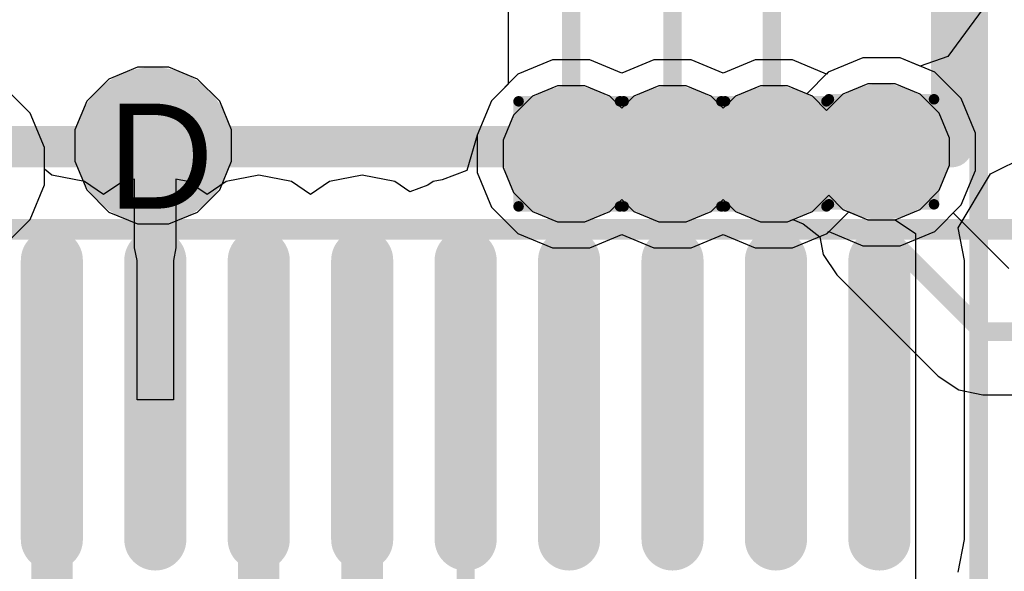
# Model space of a CAD drawing. Header units: inches. Extents: x -6 to 11.2, y -2.2 to 8.3.
# Tile 45 of 256: x 1.705 to 1.892, y 0.471 to 0.576. Entities that reach past the tile are written whole.
import ezdxf

# ---------------------------------------------------------------- set-up
doc = ezdxf.new("R2010")
doc.units = ezdxf.units.IN
doc.header["$MEASUREMENT"] = 0
for name, color, linetype in [('Drill Drawing', 1, 'Continuous'), ('Layer  6- Inner', 156, 'Continuous'), ('Layer 1- Top', 1, 'Continuous'), ('Layer 2- GND', 16, 'Continuous'), ('Layer 3- Inner', 16, 'Continuous'), ('Layer 4- Inner', 76, 'Continuous'), ('Layer 5- Inner', 90, 'Continuous'), ('Layer 7- PWR', 76, 'Continuous'), ('Layer 8- Bottom', 5, 'Continuous'), ('Top Comp Body -Top13)-Comp Body -Bot14)', 56, 'Continuous'), ('Top Overlay', 2, 'Continuous'), ('Top Paste', 8, 'Continuous'), ('Top Solder', 216, 'Continuous'), ('Via Holes', 16, 'Continuous')]:
    doc.layers.add(name, color=color, linetype=linetype)
doc.styles.add('Arial', font='txt', dxfattribs={"height": 0.2})

# ---------------------------------------------------------------- blocks, each defined once
blk = doc.blocks.new('WIZ_W5500_LQFP_48_M_29')
at = {"layer": 'Layer 1- Top'}
h = blk.add_hatch(color=7, dxfattribs=at)
edge = h.paths.add_edge_path()
edge.add_arc((0.1968504, 0.1082677), 0.0059055, 270, 450)
edge.add_line((0.1968504, 0.1141732), (0.1437008, 0.1141732))
edge.add_arc((0.1437008, 0.1082677), 0.0059055, 90, 270)
edge.add_line((0.1437008, 0.1023622), (0.1968504, 0.1023622))
h = blk.add_hatch(color=7, dxfattribs=at)
edge = h.paths.add_edge_path()
edge.add_arc((0.1968504, 0.0885827), 0.0059055, 270, 450)
edge.add_line((0.1968504, 0.0944882), (0.1437008, 0.0944882))
edge.add_arc((0.1437008, 0.0885827), 0.0059055, 90, 270)
edge.add_line((0.1437008, 0.0826772), (0.1968504, 0.0826772))
h = blk.add_hatch(color=7, dxfattribs=at)
edge = h.paths.add_edge_path()
edge.add_arc((0.1968504, 0.0688976), 0.0059055, 270, 450)
edge.add_line((0.1968504, 0.0748031), (0.1437008, 0.0748031))
edge.add_arc((0.1437008, 0.0688976), 0.0059055, 90, 270)
edge.add_line((0.1437008, 0.06299210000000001), (0.1968504, 0.06299210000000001))
h = blk.add_hatch(color=7, dxfattribs=at)
edge = h.paths.add_edge_path()
edge.add_arc((0.1968504, 0.04921260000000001), 0.0059055, 270, 450)
edge.add_line((0.1968504, 0.05511810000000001), (0.1437008, 0.0551181))
edge.add_arc((0.1437008, 0.0492126), 0.0059055, 90, 270)
edge.add_line((0.1437008, 0.04330709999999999), (0.1968504, 0.04330710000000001))
h = blk.add_hatch(color=7, dxfattribs=at)
edge = h.paths.add_edge_path()
edge.add_arc((0.1968504, 0.0295276), 0.0059055, 270, 450)
edge.add_line((0.1968504, 0.0354331), (0.1437008, 0.0354331))
edge.add_arc((0.1437008, 0.02952759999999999), 0.0059055, 90, 270)
edge.add_line((0.1437008, 0.02362209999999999), (0.1968504, 0.0236221))
h = blk.add_hatch(color=7, dxfattribs=at)
edge = h.paths.add_edge_path()
edge.add_arc((0.1968504, 0.009842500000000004), 0.0059055, 270, 450)
edge.add_line((0.1968504, 0.01574800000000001), (0.1437008, 0.01574799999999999))
edge.add_arc((0.1437008, 0.009842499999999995), 0.0059055, 90, 270)
edge.add_line((0.1437008, 0.003936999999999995), (0.1968504, 0.003937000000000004))
h = blk.add_hatch(color=7, dxfattribs=at)
edge = h.paths.add_edge_path()
edge.add_arc((0.1968504, -0.009842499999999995), 0.0059055, 270, 450)
edge.add_line((0.1968504, -0.003936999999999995), (0.1437008, -0.003937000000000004))
edge.add_arc((0.1437008, -0.009842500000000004), 0.0059055, 90, 270)
edge.add_line((0.1437008, -0.01574800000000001), (0.1968504, -0.01574799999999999))
h = blk.add_hatch(color=7, dxfattribs=at)
edge = h.paths.add_edge_path()
edge.add_arc((0.1968504, -0.02952749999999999), 0.0059055, 270, 450)
edge.add_line((0.1968504, -0.02362199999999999), (0.1437008, -0.023622))
edge.add_arc((0.1437008, -0.02952750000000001), 0.0059055, 90, 270)
edge.add_line((0.1437008, -0.03543300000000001), (0.1968504, -0.03543299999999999))
h = blk.add_hatch(color=7, dxfattribs=at)
edge = h.paths.add_edge_path()
edge.add_arc((0.1968504, -0.0492126), 0.0059055, 270, 450)
edge.add_line((0.1968504, -0.04330709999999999), (0.1437008, -0.04330710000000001))
edge.add_arc((0.1437008, -0.04921260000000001), 0.0059055, 90, 270)
edge.add_line((0.1437008, -0.05511810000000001), (0.1968504, -0.0551181))
at = {"layer": 'Top Paste'}
h = blk.add_hatch(color=8, dxfattribs=at)
edge = h.paths.add_edge_path()
edge.add_arc((0.1968504, 0.1082677), 0.0059055, 270, 450)
edge.add_line((0.1968504, 0.1141732), (0.1437008, 0.1141732))
edge.add_arc((0.1437008, 0.1082677), 0.0059055, 90, 270)
edge.add_line((0.1437008, 0.1023622), (0.1968504, 0.1023622))
h = blk.add_hatch(color=8, dxfattribs=at)
edge = h.paths.add_edge_path()
edge.add_arc((0.1968504, 0.0885827), 0.0059055, 270, 450)
edge.add_line((0.1968504, 0.0944882), (0.1437008, 0.0944882))
edge.add_arc((0.1437008, 0.0885827), 0.0059055, 90, 270)
edge.add_line((0.1437008, 0.0826772), (0.1968504, 0.0826772))
h = blk.add_hatch(color=8, dxfattribs=at)
edge = h.paths.add_edge_path()
edge.add_arc((0.1968504, 0.0688976), 0.0059055, 270, 450)
edge.add_line((0.1968504, 0.0748031), (0.1437008, 0.0748031))
edge.add_arc((0.1437008, 0.0688976), 0.0059055, 90, 270)
edge.add_line((0.1437008, 0.06299210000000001), (0.1968504, 0.06299210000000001))
h = blk.add_hatch(color=8, dxfattribs=at)
edge = h.paths.add_edge_path()
edge.add_arc((0.1968504, 0.04921260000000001), 0.0059055, 270, 450)
edge.add_line((0.1968504, 0.05511810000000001), (0.1437008, 0.0551181))
edge.add_arc((0.1437008, 0.0492126), 0.0059055, 90, 270)
edge.add_line((0.1437008, 0.04330709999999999), (0.1968504, 0.04330710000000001))
h = blk.add_hatch(color=8, dxfattribs=at)
edge = h.paths.add_edge_path()
edge.add_arc((0.1968504, 0.0295276), 0.0059055, 270, 450)
edge.add_line((0.1968504, 0.0354331), (0.1437008, 0.0354331))
edge.add_arc((0.1437008, 0.02952759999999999), 0.0059055, 90, 270)
edge.add_line((0.1437008, 0.02362209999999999), (0.1968504, 0.0236221))
h = blk.add_hatch(color=8, dxfattribs=at)
edge = h.paths.add_edge_path()
edge.add_arc((0.1968504, 0.009842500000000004), 0.0059055, 270, 450)
edge.add_line((0.1968504, 0.01574800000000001), (0.1437008, 0.01574799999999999))
edge.add_arc((0.1437008, 0.009842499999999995), 0.0059055, 90, 270)
edge.add_line((0.1437008, 0.003936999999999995), (0.1968504, 0.003937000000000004))
h = blk.add_hatch(color=8, dxfattribs=at)
edge = h.paths.add_edge_path()
edge.add_arc((0.1968504, -0.009842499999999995), 0.0059055, 270, 450)
edge.add_line((0.1968504, -0.003936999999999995), (0.1437008, -0.003937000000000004))
edge.add_arc((0.1437008, -0.009842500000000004), 0.0059055, 90, 270)
edge.add_line((0.1437008, -0.01574800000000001), (0.1968504, -0.01574799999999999))
h = blk.add_hatch(color=8, dxfattribs=at)
edge = h.paths.add_edge_path()
edge.add_arc((0.1968504, -0.02952749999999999), 0.0059055, 270, 450)
edge.add_line((0.1968504, -0.02362199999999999), (0.1437008, -0.023622))
edge.add_arc((0.1437008, -0.02952750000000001), 0.0059055, 90, 270)
edge.add_line((0.1437008, -0.03543300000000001), (0.1968504, -0.03543299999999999))
h = blk.add_hatch(color=8, dxfattribs=at)
edge = h.paths.add_edge_path()
edge.add_arc((0.1968504, -0.0492126), 0.0059055, 270, 450)
edge.add_line((0.1968504, -0.04330709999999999), (0.1437008, -0.04330710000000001))
edge.add_arc((0.1437008, -0.04921260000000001), 0.0059055, 90, 270)
edge.add_line((0.1437008, -0.05511810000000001), (0.1968504, -0.0551181))
at = {"layer": 'Top Solder'}
h = blk.add_hatch(color=216, dxfattribs=at)
edge = h.paths.add_edge_path()
edge.add_arc((0.1968504, 0.1082677), 0.0059055, 270, 450)
edge.add_line((0.1968504, 0.1141732), (0.1437008, 0.1141732))
edge.add_arc((0.1437008, 0.1082677), 0.0059055, 90, 270)
edge.add_line((0.1437008, 0.1023622), (0.1968504, 0.1023622))
h = blk.add_hatch(color=216, dxfattribs=at)
edge = h.paths.add_edge_path()
edge.add_arc((0.1968504, 0.0885827), 0.0059055, 270, 450)
edge.add_line((0.1968504, 0.0944882), (0.1437008, 0.0944882))
edge.add_arc((0.1437008, 0.0885827), 0.0059055, 90, 270)
edge.add_line((0.1437008, 0.0826772), (0.1968504, 0.0826772))
h = blk.add_hatch(color=216, dxfattribs=at)
edge = h.paths.add_edge_path()
edge.add_arc((0.1968504, 0.0688976), 0.0059055, 270, 450)
edge.add_line((0.1968504, 0.0748031), (0.1437008, 0.0748031))
edge.add_arc((0.1437008, 0.0688976), 0.0059055, 90, 270)
edge.add_line((0.1437008, 0.06299210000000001), (0.1968504, 0.06299210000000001))
h = blk.add_hatch(color=216, dxfattribs=at)
edge = h.paths.add_edge_path()
edge.add_arc((0.1968504, 0.04921260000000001), 0.0059055, 270, 450)
edge.add_line((0.1968504, 0.05511810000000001), (0.1437008, 0.0551181))
edge.add_arc((0.1437008, 0.0492126), 0.0059055, 90, 270)
edge.add_line((0.1437008, 0.04330709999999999), (0.1968504, 0.04330710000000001))
h = blk.add_hatch(color=216, dxfattribs=at)
edge = h.paths.add_edge_path()
edge.add_arc((0.1968504, 0.0295276), 0.0059055, 270, 450)
edge.add_line((0.1968504, 0.0354331), (0.1437008, 0.0354331))
edge.add_arc((0.1437008, 0.02952759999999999), 0.0059055, 90, 270)
edge.add_line((0.1437008, 0.02362209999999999), (0.1968504, 0.0236221))
h = blk.add_hatch(color=216, dxfattribs=at)
edge = h.paths.add_edge_path()
edge.add_arc((0.1968504, 0.009842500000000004), 0.0059055, 270, 450)
edge.add_line((0.1968504, 0.01574800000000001), (0.1437008, 0.01574799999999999))
edge.add_arc((0.1437008, 0.009842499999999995), 0.0059055, 90, 270)
edge.add_line((0.1437008, 0.003936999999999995), (0.1968504, 0.003937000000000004))
h = blk.add_hatch(color=216, dxfattribs=at)
edge = h.paths.add_edge_path()
edge.add_arc((0.1968504, -0.009842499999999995), 0.0059055, 270, 450)
edge.add_line((0.1968504, -0.003936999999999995), (0.1437008, -0.003937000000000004))
edge.add_arc((0.1437008, -0.009842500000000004), 0.0059055, 90, 270)
edge.add_line((0.1437008, -0.01574800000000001), (0.1968504, -0.01574799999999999))
h = blk.add_hatch(color=216, dxfattribs=at)
edge = h.paths.add_edge_path()
edge.add_arc((0.1968504, -0.02952749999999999), 0.0059055, 270, 450)
edge.add_line((0.1968504, -0.02362199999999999), (0.1437008, -0.023622))
edge.add_arc((0.1437008, -0.02952750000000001), 0.0059055, 90, 270)
edge.add_line((0.1437008, -0.03543300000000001), (0.1968504, -0.03543299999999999))
h = blk.add_hatch(color=216, dxfattribs=at)
edge = h.paths.add_edge_path()
edge.add_arc((0.1968504, -0.0492126), 0.0059055, 270, 450)
edge.add_line((0.1968504, -0.04330709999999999), (0.1437008, -0.04330710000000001))
edge.add_arc((0.1437008, -0.04921260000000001), 0.0059055, 90, 270)
edge.add_line((0.1437008, -0.05511810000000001), (0.1968504, -0.0551181))
at = {"layer": 'Top Comp Body -Top13)-Comp Body -Bot14)'}
blk.add_lwpolyline([(0.1377953, -0.1377953, 0.003937, 0.003937, 0), (0.1377953, 0.1377953, 0.003937, 0.003937, 0)], format="xyseb", dxfattribs=at)
at = {"layer": 'Top Overlay'}
for points in [[(0.1220472, 0.1220473, 0.007874, 0.007874, 0), (-0.1220473, 0.1220473, 0.007874, 0.007874, 0)], [(0.1220472, -0.1220472, 0.007874, 0.007874, 0), (0.1220472, 0.1220473, 0.007874, 0.007874, 0)]]:
    blk.add_lwpolyline(points, format="xyseb", dxfattribs=at)
blk.add_lwpolyline([(0.1200787, 0.1220473, 0.003937, 0.003937, 1), (0.1240157, 0.1220473, 0.003937, 0.003937, 1)], format="xyseb", close=True, dxfattribs=at)
blk.add_lwpolyline([(0.1200787, 0.1220473, 0.003937, 0.003937, 1), (0.1240157, 0.1220473, 0.003937, 0.003937, 1)], format="xyseb", close=True, dxfattribs=at)

msp = doc.modelspace()

# ---------------------------------------------------------------- hatches: boundary and pattern name
at = {"layer": 'Layer  6- Inner'}
h = msp.add_hatch(color=7, dxfattribs=at)
edge = h.paths.add_edge_path()
edge.add_arc((1.8688976, 0.5511811), 0.007874, 0, 360)
at = {"layer": 'Layer 1- Top'}
h = msp.add_hatch(color=7, dxfattribs=at)
edge = h.paths.add_edge_path()
edge.add_arc((1.730315, 0.5523622), 0.0098425, 0, 360)
h = msp.add_hatch(color=7, dxfattribs=at)
edge = h.paths.add_edge_path()
edge.add_arc((1.8098425, 0.5507874), 0.007874, 0, 360)
h = msp.add_hatch(color=7, dxfattribs=at)
edge = h.paths.add_edge_path()
edge.add_arc((1.8291339, 0.5507874), 0.007874, 0, 360)
h = msp.add_hatch(color=7, dxfattribs=at)
edge = h.paths.add_edge_path()
edge.add_arc((1.8484252, 0.5507874), 0.007874, 0, 360)
h = msp.add_hatch(color=7, dxfattribs=at)
edge = h.paths.add_edge_path()
edge.add_arc((1.8688976, 0.5511811), 0.007874, 0, 360)
at = {"layer": 'Layer 2- GND'}
h = msp.add_hatch(color=7, dxfattribs=at)
edge = h.paths.add_edge_path()
edge.add_arc((1.8688976, 0.5511811), 0.0129527, 0, 360)
h = msp.add_hatch(color=7, dxfattribs=at)
edge = h.paths.add_edge_path()
edge.add_arc((1.8098425, 0.5507874), 0.0129527, 0, 360)
h = msp.add_hatch(color=7, dxfattribs=at)
edge = h.paths.add_edge_path()
edge.add_arc((1.8291339, 0.5507874), 0.0129527, 0, 360)
h = msp.add_hatch(color=7, dxfattribs=at)
edge = h.paths.add_edge_path()
edge.add_arc((1.8484252, 0.5507874), 0.0129527, 0, 360)
at = {"layer": 'Layer 3- Inner'}
h = msp.add_hatch(color=7, dxfattribs=at)
edge = h.paths.add_edge_path()
edge.add_arc((1.730315, 0.5523622), 0.0098425, 0, 360)
h = msp.add_hatch(color=7, dxfattribs=at)
edge = h.paths.add_edge_path()
edge.add_arc((1.8098425, 0.5507874), 0.007874, 0, 360)
h = msp.add_hatch(color=7, dxfattribs=at)
edge = h.paths.add_edge_path()
edge.add_arc((1.8291339, 0.5507874), 0.007874, 0, 360)
h = msp.add_hatch(color=7, dxfattribs=at)
edge = h.paths.add_edge_path()
edge.add_arc((1.8484252, 0.5507874), 0.007874, 0, 360)
at = {"layer": 'Layer 5- Inner'}
h = msp.add_hatch(color=7, dxfattribs=at)
edge = h.paths.add_edge_path()
edge.add_arc((1.730315, 0.5523622), 0.0098425, 0, 360)
at = {"layer": 'Layer 7- PWR'}
h = msp.add_hatch(color=7, dxfattribs=at)
edge = h.paths.add_edge_path()
edge.add_arc((1.730315, 0.5523622), 0.0149212, 0, 360)
h = msp.add_hatch(color=7, dxfattribs=at)
edge = h.paths.add_edge_path()
edge.add_arc((1.8688976, 0.5511811), 0.0129527, 0, 360)
h = msp.add_hatch(color=7, dxfattribs=at)
edge = h.paths.add_edge_path()
edge.add_arc((1.8098425, 0.5507874), 0.0129527, 0, 360)
h = msp.add_hatch(color=7, dxfattribs=at)
edge = h.paths.add_edge_path()
edge.add_arc((1.8291339, 0.5507874), 0.0129527, 0, 360)
h = msp.add_hatch(color=7, dxfattribs=at)
edge = h.paths.add_edge_path()
edge.add_arc((1.8484252, 0.5507874), 0.0129527, 0, 360)
at = {"layer": 'Layer 8- Bottom'}
h = msp.add_hatch(color=7, dxfattribs=at)
edge = h.paths.add_edge_path()
edge.add_arc((1.730315, 0.5523622), 0.0098425, 0, 360)
h = msp.add_hatch(color=7, dxfattribs=at)
edge = h.paths.add_edge_path()
edge.add_arc((1.8098425, 0.5507874), 0.007874, 0, 360)
h = msp.add_hatch(color=7, dxfattribs=at)
edge = h.paths.add_edge_path()
edge.add_arc((1.8291339, 0.5507874), 0.007874, 0, 360)
h = msp.add_hatch(color=7, dxfattribs=at)
edge = h.paths.add_edge_path()
edge.add_arc((1.8484252, 0.5507874), 0.007874, 0, 360)
h = msp.add_hatch(color=7, dxfattribs=at)
edge = h.paths.add_edge_path()
edge.add_arc((1.8688976, 0.5511811), 0.007874, 0, 360)
at = {"layer": 'Via Holes'}
h = msp.add_hatch(color=7, dxfattribs=at)
edge = h.paths.add_edge_path()
edge.add_arc((1.730315, 0.5523622), 0.0049212, 0, 360)
h = msp.add_hatch(color=7, dxfattribs=at)
edge = h.paths.add_edge_path()
edge.add_arc((1.8098425, 0.5507874), 0.0029527, 0, 360)
h = msp.add_hatch(color=7, dxfattribs=at)
edge = h.paths.add_edge_path()
edge.add_arc((1.8291339, 0.5507874), 0.0029527, 0, 360)
h = msp.add_hatch(color=7, dxfattribs=at)
edge = h.paths.add_edge_path()
edge.add_arc((1.8484252, 0.5507874), 0.0029527, 0, 360)
h = msp.add_hatch(color=7, dxfattribs=at)
edge = h.paths.add_edge_path()
edge.add_arc((1.8688976, 0.5511811), 0.0029527, 0, 360)

# ---------------------------------------------------------------- linework, layer by layer
at = {"layer": 'Drill Drawing'}
for points in [[(1.8588976, 0.5611811, 0.002, 0.002, 0), (1.8788976, 0.5611811, 0.002, 0.002, 0)], [(1.8588976, 0.5411811, 0.002, 0.002, 0), (1.8588976, 0.5611811, 0.002, 0.002, 0)], [(1.8788976, 0.5411811, 0.002, 0.002, 0), (1.8788976, 0.5611811, 0.002, 0.002, 0)], [(1.7998425, 0.5607874, 0.002, 0.002, 0), (1.8198425, 0.5607874, 0.002, 0.002, 0)], [(1.7998425, 0.5407874, 0.002, 0.002, 0), (1.7998425, 0.5607874, 0.002, 0.002, 0)], [(1.8191339, 0.5607874, 0.002, 0.002, 0), (1.8391339, 0.5607874, 0.002, 0.002, 0)], [(1.8191339, 0.5407874, 0.002, 0.002, 0), (1.8191339, 0.5607874, 0.002, 0.002, 0)], [(1.8198425, 0.5407874, 0.002, 0.002, 0), (1.8198425, 0.5607874, 0.002, 0.002, 0)], [(1.8384252, 0.5607874, 0.002, 0.002, 0), (1.8584252, 0.5607874, 0.002, 0.002, 0)], [(1.8384252, 0.5407874, 0.002, 0.002, 0), (1.8384252, 0.5607874, 0.002, 0.002, 0)], [(1.8391339, 0.5407874, 0.002, 0.002, 0), (1.8391339, 0.5607874, 0.002, 0.002, 0)], [(1.8584252, 0.5407874, 0.002, 0.002, 0), (1.8584252, 0.5607874, 0.002, 0.002, 0)], [(1.7998425, 0.5407874, 0.002, 0.002, 0), (1.8198425, 0.5407874, 0.002, 0.002, 0)], [(1.8191339, 0.5407874, 0.002, 0.002, 0), (1.8391339, 0.5407874, 0.002, 0.002, 0)], [(1.8384252, 0.5407874, 0.002, 0.002, 0), (1.8584252, 0.5407874, 0.002, 0.002, 0)], [(1.8588976, 0.5411811, 0.002, 0.002, 0), (1.8788976, 0.5411811, 0.002, 0.002, 0)]]:
    msp.add_lwpolyline(points, format="xyseb", dxfattribs=at)
for points in [[(1.8583976, 0.5611811, 0.001, 0.001, 1), (1.8593976, 0.5611811, 0.001, 0.001, 1)], [(1.8583976, 0.5611811, 0.001, 0.001, 1), (1.8593976, 0.5611811, 0.001, 0.001, 1)], [(1.8783976, 0.5611811, 0.001, 0.001, 1), (1.8793976, 0.5611811, 0.001, 0.001, 1)], [(1.8783976, 0.5611811, 0.001, 0.001, 1), (1.8793976, 0.5611811, 0.001, 0.001, 1)], [(1.7993425, 0.5607874, 0.001, 0.001, 1), (1.8003425, 0.5607874, 0.001, 0.001, 1)], [(1.7993425, 0.5607874, 0.001, 0.001, 1), (1.8003425, 0.5607874, 0.001, 0.001, 1)], [(1.8186339, 0.5607874, 0.001, 0.001, 1), (1.8196339, 0.5607874, 0.001, 0.001, 1)], [(1.8186339, 0.5607874, 0.001, 0.001, 1), (1.8196339, 0.5607874, 0.001, 0.001, 1)], [(1.8193425, 0.5607874, 0.001, 0.001, 1), (1.8203425, 0.5607874, 0.001, 0.001, 1)], [(1.8193425, 0.5607874, 0.001, 0.001, 1), (1.8203425, 0.5607874, 0.001, 0.001, 1)], [(1.8379252, 0.5607874, 0.001, 0.001, 1), (1.8389252, 0.5607874, 0.001, 0.001, 1)], [(1.8379252, 0.5607874, 0.001, 0.001, 1), (1.8389252, 0.5607874, 0.001, 0.001, 1)], [(1.8386339, 0.5607874, 0.001, 0.001, 1), (1.8396339, 0.5607874, 0.001, 0.001, 1)], [(1.8386339, 0.5607874, 0.001, 0.001, 1), (1.8396339, 0.5607874, 0.001, 0.001, 1)], [(1.8579252, 0.5607874, 0.001, 0.001, 1), (1.8589252, 0.5607874, 0.001, 0.001, 1)], [(1.8579252, 0.5607874, 0.001, 0.001, 1), (1.8589252, 0.5607874, 0.001, 0.001, 1)], [(1.7993425, 0.5407874, 0.001, 0.001, 1), (1.8003425, 0.5407874, 0.001, 0.001, 1)], [(1.7993425, 0.5407874, 0.001, 0.001, 1), (1.8003425, 0.5407874, 0.001, 0.001, 1)], [(1.8186339, 0.5407874, 0.001, 0.001, 1), (1.8196339, 0.5407874, 0.001, 0.001, 1)], [(1.8186339, 0.5407874, 0.001, 0.001, 1), (1.8196339, 0.5407874, 0.001, 0.001, 1)], [(1.8193425, 0.5407874, 0.001, 0.001, 1), (1.8203425, 0.5407874, 0.001, 0.001, 1)], [(1.8193425, 0.5407874, 0.001, 0.001, 1), (1.8203425, 0.5407874, 0.001, 0.001, 1)], [(1.8379252, 0.5407874, 0.001, 0.001, 1), (1.8389252, 0.5407874, 0.001, 0.001, 1)], [(1.8379252, 0.5407874, 0.001, 0.001, 1), (1.8389252, 0.5407874, 0.001, 0.001, 1)], [(1.8386339, 0.5407874, 0.001, 0.001, 1), (1.8396339, 0.5407874, 0.001, 0.001, 1)], [(1.8386339, 0.5407874, 0.001, 0.001, 1), (1.8396339, 0.5407874, 0.001, 0.001, 1)], [(1.8579252, 0.5407874, 0.001, 0.001, 1), (1.8589252, 0.5407874, 0.001, 0.001, 1)], [(1.8579252, 0.5407874, 0.001, 0.001, 1), (1.8589252, 0.5407874, 0.001, 0.001, 1)], [(1.8583976, 0.5411811, 0.001, 0.001, 1), (1.8593976, 0.5411811, 0.001, 0.001, 1)], [(1.8583976, 0.5411811, 0.001, 0.001, 1), (1.8593976, 0.5411811, 0.001, 0.001, 1)], [(1.8783976, 0.5411811, 0.001, 0.001, 1), (1.8793976, 0.5411811, 0.001, 0.001, 1)], [(1.8783976, 0.5411811, 0.001, 0.001, 1), (1.8793976, 0.5411811, 0.001, 0.001, 1)]]:
    msp.add_lwpolyline(points, format="xyseb", close=True, dxfattribs=at)
at = {"layer": 'Layer  6- Inner'}
for p, q in [((1.8653422, 0.5690551), (1.8587728, 0.566334)), ((1.872453, 0.5690551), (1.8653422, 0.5690551)), ((1.8790224, 0.566334), (1.872453, 0.5690551)), ((1.727347, 0.5672834), (1.7218628, 0.5650118)), ((1.733283, 0.5672834), (1.727347, 0.5672834)), ((1.7387672, 0.5650118), (1.733283, 0.5672834)), ((1.8587728, 0.566334), (1.8546625, 0.5622237)), ((1.8840505, 0.5613059), (1.8790224, 0.566334)), ((1.7218628, 0.5650118), (1.7176654, 0.5608144)), ((1.7429646, 0.5608144), (1.7387672, 0.5650118)), ((1.807266, 0.5637401), (1.8025054, 0.5617682)), ((1.812419, 0.5637401), (1.807266, 0.5637401)), ((1.8171796, 0.5617682), (1.812419, 0.5637401)), ((1.8265574, 0.5637401), (1.8217968, 0.5617682)), ((1.8317104, 0.5637401), (1.8265574, 0.5637401)), ((1.836471, 0.5617682), (1.8317104, 0.5637401)), ((1.8458487, 0.5637401), (1.8410881, 0.5617682)), ((1.8510017, 0.5637401), (1.8458487, 0.5637401)), ((1.8546625, 0.5622237), (1.8510017, 0.5637401)), ((1.7176654, 0.5608144), (1.7153938, 0.5553302)), ((1.7452362, 0.5553302), (1.7429646, 0.5608144)), ((1.8025054, 0.5617682), (1.7988617, 0.5581245)), ((1.8194882, 0.5594596), (1.8171796, 0.5617682)), ((1.8217968, 0.5617682), (1.8194882, 0.5594596)), ((1.8387796, 0.5594596), (1.836471, 0.5617682)), ((1.8410881, 0.5617682), (1.8387796, 0.5594596)), ((1.8867716, 0.5547365), (1.8840505, 0.5613059)), ((1.7988617, 0.5581245), (1.7968898, 0.5533639)), ((1.7153938, 0.5553302), (1.7153938, 0.5493942)), ((1.7452362, 0.5493942), (1.7452362, 0.5553302)), ((1.8867716, 0.5476257), (1.8867716, 0.5547365)), ((1.7968898, 0.5533639), (1.7968898, 0.5482109)), ((1.7153938, 0.5493942), (1.7176654, 0.54391)), ((1.7429646, 0.54391), (1.7452362, 0.5493942)), ((1.7968898, 0.5482109), (1.7988617, 0.5434503)), ((1.8840505, 0.5410563), (1.8867716, 0.5476257)), ((1.7176654, 0.54391), (1.7218628, 0.5397126)), ((1.7387672, 0.5397126), (1.7429646, 0.54391)), ((1.7988617, 0.5434503), (1.8025054, 0.5398066)), ((1.8171796, 0.5398066), (1.8194882, 0.5421152)), ((1.8194882, 0.5421152), (1.8217968, 0.5398066)), ((1.836471, 0.5398066), (1.8387796, 0.5421152)), ((1.8387796, 0.5421152), (1.8410881, 0.5398066)), ((1.7218628, 0.5397126), (1.727347, 0.537441)), ((1.733283, 0.537441), (1.7387672, 0.5397126)), ((1.8025054, 0.5398066), (1.807266, 0.5378347)), ((1.812419, 0.5378347), (1.8171796, 0.5398066)), ((1.8217968, 0.5398066), (1.8265574, 0.5378347)), ((1.8317104, 0.5378347), (1.836471, 0.5398066)), ((1.8410881, 0.5398066), (1.8458487, 0.5378347)), ((1.882543, 0.5395488), (1.8840505, 0.5410563)), ((1.807266, 0.5378347), (1.812419, 0.5378347)), ((1.8265574, 0.5378347), (1.8317104, 0.5378347)), ((1.8458487, 0.5378347), (1.8510017, 0.5378347)), ((1.8510017, 0.5378347), (1.852045, 0.5382668)), ((1.852045, 0.5382668), (1.8540098, 0.5374379)), ((1.8931605, 0.5289313), (1.882543, 0.5395488)), ((1.727347, 0.537441), (1.733283, 0.537441)), ((1.8540098, 0.5374379), (1.8571435, 0.534973)), ((1.8571435, 0.534973), (1.857809, 0.5316274)), ((1.857809, 0.5316274), (1.8604108, 0.5277337)), ((1.8604108, 0.5277337), (1.8797022, 0.5084422)), ((1.8797022, 0.5084422), (1.8835959, 0.5058405)), ((1.8835959, 0.5058405), (1.888189, 0.5049269)), ((1.888189, 0.5049269), (2.1599797, 0.5049269))]:
    msp.add_line(p, q, dxfattribs=at)
for points in [[(1.8688976, 0.5496063, 0.0035433, 0.0035433, 0), (1.8692913, 0.55, 0.0035433, 0.0035433, 0)], [(1.8688976, 0.5362205, 0.0035433, 0.0035433, 0), (1.8688976, 0.5496063, 0.0035433, 0.0035433, 0)], [(1.8688976, 0.5362205, 0.0035433, 0.0035433, 0), (1.888189, 0.5169291, 0.0035433, 0.0035433, 0)], [(1.888189, 0.5169291, 0.0035433, 0.0035433, 0), (2.7749793, 0.5169291, 0.0035433, 0.0035433, 0)]]:
    msp.add_lwpolyline(points, format="xyseb", dxfattribs=at)
for points in [[(1.8680118, 0.5496063, 0.0017716, 0.0017716, 1), (1.8697834, 0.5496063, 0.0017716, 0.0017716, 1)], [(1.8680118, 0.5496063, 0.0017716, 0.0017716, 1), (1.8697834, 0.5496063, 0.0017716, 0.0017716, 1)], [(1.8684055, 0.55, 0.0017716, 0.0017716, 1), (1.8701771, 0.55, 0.0017716, 0.0017716, 1)], [(1.8680118, 0.5362205, 0.0017716, 0.0017716, 1), (1.8697834, 0.5362205, 0.0017716, 0.0017716, 1)], [(1.8680118, 0.5362205, 0.0017716, 0.0017716, 1), (1.8697834, 0.5362205, 0.0017716, 0.0017716, 1)], [(1.8873032, 0.5169291, 0.0017716, 0.0017716, 1), (1.8890748, 0.5169291, 0.0017716, 0.0017716, 1)], [(1.8873032, 0.5169291, 0.0017716, 0.0017716, 1), (1.8890748, 0.5169291, 0.0017716, 0.0017716, 1)]]:
    msp.add_lwpolyline(points, format="xyseb", close=True, dxfattribs=at)
at = {"layer": 'Layer 1- Top'}
for p, q in [((1.8889544, 0.5794241), (1.8815161, 0.5692968)), ((1.8062871, 0.5686614), (1.7997177, 0.5659403)), ((1.8133979, 0.5686614), (1.8062871, 0.5686614)), ((1.8194882, 0.5661387), (1.8133979, 0.5686614)), ((1.8255785, 0.5686614), (1.8194882, 0.5661387)), ((1.8326893, 0.5686614), (1.8255785, 0.5686614)), ((1.8387796, 0.5661388), (1.8326893, 0.5686614)), ((1.8448698, 0.5686614), (1.8387796, 0.5661388)), ((1.8519806, 0.5686614), (1.8448698, 0.5686614)), ((1.8584292, 0.5659904), (1.8519806, 0.5686614)), ((1.8653422, 0.5690551), (1.8587728, 0.566334)), ((1.872453, 0.5690551), (1.8653422, 0.5690551)), ((1.8762918, 0.567465), (1.872453, 0.5690551)), ((1.8815161, 0.5692968), (1.8762918, 0.567465)), ((1.7997177, 0.5659403), (1.7946896, 0.5609122)), ((1.8587728, 0.566334), (1.8584292, 0.5659904)), ((1.7068852, 0.55855), (1.7018571, 0.5635781)), ((1.7946896, 0.5609122), (1.7919685, 0.5543428)), ((1.7096063, 0.5519806), (1.7068852, 0.55855)), ((1.7919685, 0.5543428), (1.7900155, 0.5475986)), ((1.7096063, 0.5478922), (1.7096063, 0.5519806)), ((1.8896475, 0.5469774), (1.8971155, 0.5507102)), ((1.7110237, 0.546729), (1.7096063, 0.5478922)), ((1.7900155, 0.5475986), (1.7853146, 0.5458574)), ((1.7172296, 0.5454945), (1.7110237, 0.546729)), ((1.7208662, 0.5430646), (1.7172296, 0.5454945)), ((1.7245027, 0.5454945), (1.7208662, 0.5430646)), ((1.7267717, 0.5459459), (1.7245027, 0.5454945)), ((1.7267717, 0.5328798), (1.7267717, 0.5459459)), ((1.7369147, 0.5454945), (1.7346457, 0.5459459)), ((1.7346457, 0.5459459), (1.7346457, 0.5328803)), ((1.7405512, 0.5430647), (1.7369147, 0.5454945)), ((1.7441877, 0.5454945), (1.7405512, 0.5430647)), ((1.7503937, 0.546729), (1.7441877, 0.5454945)), ((1.7565997, 0.5454945), (1.7503937, 0.546729)), ((1.7602362, 0.5430647), (1.7565997, 0.5454945)), ((1.7638727, 0.5454945), (1.7602362, 0.5430647)), ((1.7700787, 0.546729), (1.7638727, 0.5454945)), ((1.7762847, 0.5454945), (1.7700787, 0.546729)), ((1.7791555, 0.5435763), (1.7762847, 0.5454945)), ((1.7835577, 0.5454945), (1.7825915, 0.5448489)), ((1.7853146, 0.5458574), (1.7835577, 0.5454945)), ((1.8834865, 0.5367178), (1.8896475, 0.5469774)), ((1.7825915, 0.5448489), (1.7791555, 0.5435763)), ((1.884721, 0.5305119), (1.8834865, 0.5367178)), ((1.7272427, 0.5305119), (1.7267717, 0.5328798)), ((1.7346457, 0.5328803), (1.7341746, 0.5305119)), ((1.7272427, 0.5039371), (1.7272427, 0.5305119)), ((1.7341746, 0.5305119), (1.7341746, 0.5039371)), ((1.884721, 0.4773623), (1.884721, 0.5305119)), ((1.7341746, 0.5039371), (1.7272427, 0.5039371)), ((1.8834865, 0.4711563), (1.884721, 0.4773623))]:
    msp.add_line(p, q, dxfattribs=at)
for points in [[(1.730315, 0.5523622, 0.007874, 0.007874, 0), (1.7305119, 0.5521653, 0.007874, 0.007874, 0)], [(1.7305119, 0.5041339, 0.007874, 0.007874, 0), (1.7305119, 0.5521653, 0.007874, 0.007874, 0)], [(1.8687008, 0.5509843, 0.0035433, 0.0035433, 0), (1.8688976, 0.5511811, 0.0035433, 0.0035433, 0)], [(1.8687008, 0.504134, 0.0035433, 0.0035433, 0), (1.8687008, 0.5509843, 0.0035433, 0.0035433, 0)], [(1.8096457, 0.5505906, 0.0035433, 0.0035433, 0), (1.8098425, 0.5507874, 0.0035433, 0.0035433, 0)], [(1.8096457, 0.504134, 0.0035433, 0.0035433, 0), (1.8096457, 0.5505906, 0.0035433, 0.0035433, 0)], [(1.8291339, 0.5039372, 0.0035433, 0.0035433, 0), (1.8291339, 0.5507874, 0.0035433, 0.0035433, 0)], [(1.8484252, 0.5507874, 0.0035433, 0.0035433, 0), (1.8486221, 0.5505905, 0.0035433, 0.0035433, 0)], [(1.8486221, 0.5041339, 0.0035433, 0.0035433, 0), (1.8486221, 0.5505905, 0.0035433, 0.0035433, 0)], [(1.7110236, 0.4541339, 0.007874, 0.007874, 0), (1.7110236, 0.5039371, 0.007874, 0.007874, 0)], [(1.7305119, 0.5041339, 0.007874, 0.007874, 0), (1.7307087, 0.5039371, 0.007874, 0.007874, 0)], [(1.7503937, 0.4574803, 0.007874, 0.007874, 0), (1.7503937, 0.5039371, 0.007874, 0.007874, 0)], [(1.7700787, 0.4507874, 0.007874, 0.007874, 0), (1.7700787, 0.5039371, 0.007874, 0.007874, 0)], [(1.8094488, 0.5039371, 0.0035433, 0.0035433, 0), (1.8096457, 0.504134, 0.0035433, 0.0035433, 0)], [(1.8486221, 0.5041339, 0.0035433, 0.0035433, 0), (1.8488189, 0.5039371, 0.0035433, 0.0035433, 0)], [(1.8685039, 0.5039371, 0.0035433, 0.0035433, 0), (1.8687008, 0.504134, 0.0035433, 0.0035433, 0)], [(1.7897638, 0.4291339, 0.0033858, 0.0033858, 0), (1.7897638, 0.5039371, 0.0033858, 0.0033858, 0)], [(1.8291338, 0.5039371, 0.0035433, 0.0035433, 0), (1.8291339, 0.5039372, 0.0035433, 0.0035433, 0)]]:
    msp.add_lwpolyline(points, format="xyseb", dxfattribs=at)
for points in [[(1.7283465, 0.5523622, 0.003937, 0.003937, 1), (1.7322835, 0.5523622, 0.003937, 0.003937, 1)], [(1.7285434, 0.5521653, 0.003937, 0.003937, 1), (1.7324804, 0.5521653, 0.003937, 0.003937, 1)], [(1.7285434, 0.5521653, 0.003937, 0.003937, 1), (1.7324804, 0.5521653, 0.003937, 0.003937, 1)], [(1.867815, 0.5509843, 0.0017716, 0.0017716, 1), (1.8695866, 0.5509843, 0.0017716, 0.0017716, 1)], [(1.867815, 0.5509843, 0.0017716, 0.0017716, 1), (1.8695866, 0.5509843, 0.0017716, 0.0017716, 1)], [(1.8680118, 0.5511811, 0.0017716, 0.0017716, 1), (1.8697834, 0.5511811, 0.0017716, 0.0017716, 1)], [(1.8087599, 0.5505906, 0.0017716, 0.0017716, 1), (1.8105315, 0.5505906, 0.0017716, 0.0017716, 1)], [(1.8087599, 0.5505906, 0.0017716, 0.0017716, 1), (1.8105315, 0.5505906, 0.0017716, 0.0017716, 1)], [(1.8089567, 0.5507874, 0.0017716, 0.0017716, 1), (1.8107283, 0.5507874, 0.0017716, 0.0017716, 1)], [(1.8282481, 0.5507874, 0.0017716, 0.0017716, 1), (1.8300197, 0.5507874, 0.0017716, 0.0017716, 1)], [(1.8475394, 0.5507874, 0.0017716, 0.0017716, 1), (1.849311, 0.5507874, 0.0017716, 0.0017716, 1)], [(1.8477363, 0.5505905, 0.0017716, 0.0017716, 1), (1.8495079, 0.5505905, 0.0017716, 0.0017716, 1)], [(1.8477363, 0.5505905, 0.0017716, 0.0017716, 1), (1.8495079, 0.5505905, 0.0017716, 0.0017716, 1)], [(1.7090551, 0.5039371, 0.003937, 0.003937, 1), (1.7129921, 0.5039371, 0.003937, 0.003937, 1)], [(1.7285434, 0.5041339, 0.003937, 0.003937, 1), (1.7324804, 0.5041339, 0.003937, 0.003937, 1)], [(1.7285434, 0.5041339, 0.003937, 0.003937, 1), (1.7324804, 0.5041339, 0.003937, 0.003937, 1)], [(1.7287402, 0.5039371, 0.003937, 0.003937, 1), (1.7326772, 0.5039371, 0.003937, 0.003937, 1)], [(1.7484252, 0.5039371, 0.003937, 0.003937, 1), (1.7523622, 0.5039371, 0.003937, 0.003937, 1)], [(1.7681102, 0.5039371, 0.003937, 0.003937, 1), (1.7720472, 0.5039371, 0.003937, 0.003937, 1)], [(1.8087599, 0.504134, 0.0017716, 0.0017716, 1), (1.8105315, 0.504134, 0.0017716, 0.0017716, 1)], [(1.8087599, 0.504134, 0.0017716, 0.0017716, 1), (1.8105315, 0.504134, 0.0017716, 0.0017716, 1)], [(1.8477363, 0.5041339, 0.0017716, 0.0017716, 1), (1.8495079, 0.5041339, 0.0017716, 0.0017716, 1)], [(1.8477363, 0.5041339, 0.0017716, 0.0017716, 1), (1.8495079, 0.5041339, 0.0017716, 0.0017716, 1)], [(1.867815, 0.504134, 0.0017716, 0.0017716, 1), (1.8695866, 0.504134, 0.0017716, 0.0017716, 1)], [(1.867815, 0.504134, 0.0017716, 0.0017716, 1), (1.8695866, 0.504134, 0.0017716, 0.0017716, 1)], [(1.7889174, 0.5039371, 0.0016929, 0.0016929, 1), (1.7906102, 0.5039371, 0.0016929, 0.0016929, 1)], [(1.808563, 0.5039371, 0.0017716, 0.0017716, 1), (1.8103346, 0.5039371, 0.0017716, 0.0017716, 1)], [(1.828248, 0.5039371, 0.0017716, 0.0017716, 1), (1.8300196, 0.5039371, 0.0017716, 0.0017716, 1)], [(1.8282481, 0.5039372, 0.0017716, 0.0017716, 1), (1.8300197, 0.5039372, 0.0017716, 0.0017716, 1)], [(1.8282481, 0.5039372, 0.0017716, 0.0017716, 1), (1.8300197, 0.5039372, 0.0017716, 0.0017716, 1)], [(1.8479331, 0.5039371, 0.0017716, 0.0017716, 1), (1.8497047, 0.5039371, 0.0017716, 0.0017716, 1)], [(1.8676181, 0.5039371, 0.0017716, 0.0017716, 1), (1.8693897, 0.5039371, 0.0017716, 0.0017716, 1)]]:
    msp.add_lwpolyline(points, format="xyseb", close=True, dxfattribs=at)
at = {"layer": 'Layer 3- Inner'}
for p, q in [((1.7978403, 0.6532963), (1.7978403, 0.5640629)), ((1.7978403, 0.5640629), (1.7946896, 0.5609122)), ((1.7946896, 0.5609122), (1.7919685, 0.5543428)), ((1.7919685, 0.5543428), (1.7919685, 0.547232)), ((1.7919685, 0.547232), (1.7946896, 0.5406626)), ((1.7946896, 0.5406626), (1.7997177, 0.5356345)), ((1.85855, 0.5356345), (1.8626603, 0.5397448)), ((1.8626603, 0.5397448), (1.8663211, 0.5382284)), ((1.8663211, 0.5382284), (1.871474, 0.5382284)), ((1.871474, 0.5382284), (1.8753994, 0.5356055)), ((1.7997177, 0.5356345), (1.8062871, 0.5329134)), ((1.8133979, 0.5329134), (1.8194882, 0.5354361)), ((1.8194882, 0.5354361), (1.8255785, 0.5329134)), ((1.8326893, 0.5329134), (1.8387796, 0.535436)), ((1.8387796, 0.535436), (1.8448698, 0.5329134)), ((1.8519806, 0.5329134), (1.85855, 0.5356345)), ((1.8753994, 0.5356055), (1.8753994, 0.4362597)), ((1.8062871, 0.5329134), (1.8133979, 0.5329134)), ((1.8255785, 0.5329134), (1.8326893, 0.5329134)), ((1.8448698, 0.5329134), (1.8519806, 0.5329134))]:
    msp.add_line(p, q, dxfattribs=at)
for points in [[(1.8291339, 0.5515748, 0.0035433, 0.0035433, 0), (1.8291339, 0.6610235, 0.0035433, 0.0035433, 0)], [(1.8480315, 0.5527559, 0.0035433, 0.0035433, 0), (1.8480315, 0.6610237, 0.0035433, 0.0035433, 0)], [(1.8098425, 0.5547244, 0.0035433, 0.0035433, 0), (1.8098425, 0.6582678, 0.0035433, 0.0035433, 0)], [(1.8874016, 0.4216535, 0.0035433, 0.0035433, 0), (1.8874016, 0.6437008, 0.0035433, 0.0035433, 0)], [(1.8098425, 0.5547244, 0.0035433, 0.0035433, 0), (1.8122047, 0.5523622, 0.0035433, 0.0035433, 0)], [(1.8291339, 0.5515748, 0.0035433, 0.0035433, 0), (1.8299213, 0.5507874, 0.0035433, 0.0035433, 0)]]:
    msp.add_lwpolyline(points, format="xyseb", dxfattribs=at)
for points in [[(1.8089567, 0.5547244, 0.0017716, 0.0017716, 1), (1.8107283, 0.5547244, 0.0017716, 0.0017716, 1)], [(1.8089567, 0.5547244, 0.0017716, 0.0017716, 1), (1.8107283, 0.5547244, 0.0017716, 0.0017716, 1)], [(1.8113189, 0.5523622, 0.0017716, 0.0017716, 1), (1.8130905, 0.5523622, 0.0017716, 0.0017716, 1)], [(1.8282481, 0.5515748, 0.0017716, 0.0017716, 1), (1.8300197, 0.5515748, 0.0017716, 0.0017716, 1)], [(1.8282481, 0.5515748, 0.0017716, 0.0017716, 1), (1.8300197, 0.5515748, 0.0017716, 0.0017716, 1)], [(1.8471457, 0.5527559, 0.0017716, 0.0017716, 1), (1.8489173, 0.5527559, 0.0017716, 0.0017716, 1)], [(1.8290355, 0.5507874, 0.0017716, 0.0017716, 1), (1.8308071, 0.5507874, 0.0017716, 0.0017716, 1)]]:
    msp.add_lwpolyline(points, format="xyseb", close=True, dxfattribs=at)
at = {"layer": 'Layer 4- Inner'}
for p, q in [((1.727347, 0.5672834), (1.7218628, 0.5650118)), ((1.733283, 0.5672834), (1.727347, 0.5672834)), ((1.7387672, 0.5650118), (1.733283, 0.5672834)), ((1.7218628, 0.5650118), (1.7176654, 0.5608144)), ((1.7429646, 0.5608144), (1.7387672, 0.5650118)), ((1.8663211, 0.5641338), (1.8615605, 0.5621619)), ((1.8714741, 0.5641338), (1.8663211, 0.5641338)), ((1.8762347, 0.5621619), (1.8714741, 0.5641338)), ((1.807266, 0.5637401), (1.8025054, 0.5617682)), ((1.812419, 0.5637401), (1.807266, 0.5637401)), ((1.8171796, 0.5617682), (1.812419, 0.5637401)), ((1.8265574, 0.5637401), (1.8217968, 0.5617682)), ((1.8317104, 0.5637401), (1.8265574, 0.5637401)), ((1.836471, 0.5617682), (1.8317104, 0.5637401)), ((1.8458487, 0.5637401), (1.8410881, 0.5617682)), ((1.8510017, 0.5637401), (1.8458487, 0.5637401)), ((1.8557623, 0.5617682), (1.8510017, 0.5637401)), ((1.8615605, 0.5621619), (1.8584646, 0.559066)), ((1.8798784, 0.5585182), (1.8762347, 0.5621619)), ((1.7176654, 0.5608144), (1.7153938, 0.5553302)), ((1.7452362, 0.5553302), (1.7429646, 0.5608144)), ((1.8025054, 0.5617682), (1.7988617, 0.5581245)), ((1.8194882, 0.5594596), (1.8171796, 0.5617682)), ((1.8217968, 0.5617682), (1.8194882, 0.5594596)), ((1.8387796, 0.5594596), (1.836471, 0.5617682)), ((1.8410881, 0.5617682), (1.8387796, 0.5594596)), ((1.8584646, 0.559066), (1.8557623, 0.5617682)), ((1.8818503, 0.5537576), (1.8798784, 0.5585182)), ((1.7988617, 0.5581245), (1.7968898, 0.5533639)), ((1.7153938, 0.5553302), (1.7153938, 0.5493942)), ((1.7452362, 0.5493942), (1.7452362, 0.5553302)), ((1.7968898, 0.5533639), (1.7968898, 0.5482109)), ((1.8818503, 0.5486046), (1.8818503, 0.5537576)), ((1.7153938, 0.5493942), (1.7176654, 0.54391)), ((1.7429646, 0.54391), (1.7452362, 0.5493942)), ((1.7968898, 0.5482109), (1.7988617, 0.5434503)), ((1.8798784, 0.543844), (1.8818503, 0.5486046)), ((1.7176654, 0.54391), (1.7218628, 0.5397126)), ((1.7387672, 0.5397126), (1.7429646, 0.54391)), ((1.7988617, 0.5434503), (1.8025054, 0.5398066)), ((1.8762347, 0.5402003), (1.8798784, 0.543844)), ((1.8171796, 0.5398066), (1.8194882, 0.5421152)), ((1.8194882, 0.5421152), (1.8217968, 0.5398066)), ((1.836471, 0.5398066), (1.8387796, 0.5421152)), ((1.8387796, 0.5421152), (1.8410881, 0.5398066)), ((1.8557623, 0.5398066), (1.8588582, 0.5429026)), ((1.8588582, 0.5429026), (1.8615605, 0.5402003)), ((1.7218628, 0.5397126), (1.727347, 0.537441)), ((1.733283, 0.537441), (1.7387672, 0.5397126)), ((1.8025054, 0.5398066), (1.807266, 0.5378347)), ((1.812419, 0.5378347), (1.8171796, 0.5398066)), ((1.8217968, 0.5398066), (1.8265574, 0.5378347)), ((1.8317104, 0.5378347), (1.836471, 0.5398066)), ((1.8410881, 0.5398066), (1.8458487, 0.5378347)), ((1.8510017, 0.5378347), (1.8557623, 0.5398066)), ((1.8615605, 0.5402003), (1.8663211, 0.5382284)), ((1.8714741, 0.5382284), (1.8762347, 0.5402003)), ((1.807266, 0.5378347), (1.812419, 0.5378347)), ((1.8265574, 0.5378347), (1.8317104, 0.5378347)), ((1.8458487, 0.5378347), (1.8510017, 0.5378347)), ((1.8663211, 0.5382284), (1.8714741, 0.5382284)), ((1.727347, 0.537441), (1.733283, 0.537441))]:
    msp.add_line(p, q, dxfattribs=at)
at = {"layer": 'Layer 5- Inner'}
for p, q in [((1.8663211, 0.5641338), (1.8615605, 0.5621619)), ((1.8714741, 0.5641338), (1.8663211, 0.5641338)), ((1.8762347, 0.5621619), (1.8714741, 0.5641338)), ((1.7068852, 0.55855), (1.7018571, 0.5635781)), ((1.807266, 0.5637401), (1.8025054, 0.5617682)), ((1.812419, 0.5637401), (1.807266, 0.5637401)), ((1.8171796, 0.5617682), (1.812419, 0.5637401)), ((1.8265574, 0.5637401), (1.8217968, 0.5617682)), ((1.8317104, 0.5637401), (1.8265574, 0.5637401)), ((1.836471, 0.5617682), (1.8317104, 0.5637401)), ((1.8458487, 0.5637401), (1.8410881, 0.5617682)), ((1.8510017, 0.5637401), (1.8458487, 0.5637401)), ((1.8557623, 0.5617682), (1.8510017, 0.5637401)), ((1.8615605, 0.5621619), (1.8584646, 0.559066)), ((1.8798784, 0.5585182), (1.8762347, 0.5621619)), ((1.8025054, 0.5617682), (1.7988617, 0.5581245)), ((1.8194882, 0.5594596), (1.8171796, 0.5617682)), ((1.8217968, 0.5617682), (1.8194882, 0.5594596)), ((1.8387796, 0.5594596), (1.836471, 0.5617682)), ((1.8410881, 0.5617682), (1.8387796, 0.5594596)), ((1.8584646, 0.559066), (1.8557623, 0.5617682)), ((1.7096063, 0.5519806), (1.7068852, 0.55855)), ((1.8818503, 0.5537576), (1.8798784, 0.5585182)), ((1.7988617, 0.5581245), (1.7968898, 0.5533639)), ((1.7968898, 0.5533639), (1.7968898, 0.5482109)), ((1.8818503, 0.5486046), (1.8818503, 0.5537576)), ((1.7096063, 0.5448698), (1.7096063, 0.5519806)), ((1.7968898, 0.5482109), (1.7988617, 0.5434503)), ((1.8798784, 0.543844), (1.8818503, 0.5486046)), ((1.7068852, 0.5383004), (1.7096063, 0.5448698)), ((1.7988617, 0.5434503), (1.8025054, 0.5398066)), ((1.8762347, 0.5402003), (1.8798784, 0.543844)), ((1.8171796, 0.5398066), (1.8194882, 0.5421152)), ((1.8194882, 0.5421152), (1.8217968, 0.5398066)), ((1.836471, 0.5398066), (1.8387796, 0.5421152)), ((1.8387796, 0.5421152), (1.8410881, 0.5398066)), ((1.8557623, 0.5398066), (1.8588582, 0.5429026)), ((1.8588582, 0.5429026), (1.8615605, 0.5402003)), ((1.8025054, 0.5398066), (1.807266, 0.5378347)), ((1.812419, 0.5378347), (1.8171796, 0.5398066)), ((1.8217968, 0.5398066), (1.8265574, 0.5378347)), ((1.8317104, 0.5378347), (1.836471, 0.5398066)), ((1.8410881, 0.5398066), (1.8458487, 0.5378347)), ((1.8510017, 0.5378347), (1.8557623, 0.5398066)), ((1.8615605, 0.5402003), (1.8663211, 0.5382284)), ((1.8714741, 0.5382284), (1.8762347, 0.5402003)), ((1.7018571, 0.5332723), (1.7068852, 0.5383004)), ((1.807266, 0.5378347), (1.812419, 0.5378347)), ((1.8265574, 0.5378347), (1.8317104, 0.5378347)), ((1.8458487, 0.5378347), (1.8510017, 0.5378347)), ((1.8663211, 0.5382284), (1.8714741, 0.5382284))]:
    msp.add_line(p, q, dxfattribs=at)
at = {"layer": 'Layer 8- Bottom'}
for p, q in [((1.8062871, 0.5686614), (1.7997177, 0.5659403)), ((1.8133979, 0.5686614), (1.8062871, 0.5686614)), ((1.8194882, 0.5661387), (1.8133979, 0.5686614)), ((1.8255785, 0.5686614), (1.8194882, 0.5661387)), ((1.8326893, 0.5686614), (1.8255785, 0.5686614)), ((1.8387796, 0.5661388), (1.8326893, 0.5686614)), ((1.8448698, 0.5686614), (1.8387796, 0.5661388)), ((1.8519806, 0.5686614), (1.8448698, 0.5686614)), ((1.8584292, 0.5659904), (1.8519806, 0.5686614)), ((1.8653422, 0.5690551), (1.8587728, 0.566334)), ((1.872453, 0.5690551), (1.8653422, 0.5690551)), ((1.8790224, 0.566334), (1.872453, 0.5690551)), ((1.7997177, 0.5659403), (1.7946896, 0.5609122)), ((1.8587728, 0.566334), (1.8584292, 0.5659904)), ((1.8840505, 0.5613059), (1.8790224, 0.566334)), ((1.7068852, 0.55855), (1.7018571, 0.5635781)), ((1.7946896, 0.5609122), (1.7919685, 0.5543428)), ((1.8867716, 0.5547365), (1.8840505, 0.5613059)), ((1.7096063, 0.5519806), (1.7068852, 0.55855)), ((1.8867716, 0.5476257), (1.8867716, 0.5547365)), ((1.7919685, 0.5543428), (1.7919685, 0.547232)), ((1.7096063, 0.5448698), (1.7096063, 0.5519806)), ((1.7919685, 0.547232), (1.7946896, 0.5406626)), ((1.8840505, 0.5410563), (1.8867716, 0.5476257)), ((1.7068852, 0.5383004), (1.7096063, 0.5448698)), ((1.7946896, 0.5406626), (1.7997177, 0.5356345)), ((1.8790224, 0.5360282), (1.8840505, 0.5410563)), ((1.7018571, 0.5332723), (1.7068852, 0.5383004)), ((1.85855, 0.5356345), (1.8588936, 0.5359781)), ((1.8588936, 0.5359781), (1.8653422, 0.5333071)), ((1.872453, 0.5333071), (1.8790224, 0.5360282)), ((1.7997177, 0.5356345), (1.8062871, 0.5329134)), ((1.8133979, 0.5329134), (1.8194882, 0.5354361)), ((1.8194882, 0.5354361), (1.8255785, 0.5329134)), ((1.8326893, 0.5329134), (1.8387796, 0.535436)), ((1.8387796, 0.535436), (1.8448698, 0.5329134)), ((1.8519806, 0.5329134), (1.85855, 0.5356345)), ((1.8062871, 0.5329134), (1.8133979, 0.5329134)), ((1.8255785, 0.5329134), (1.8326893, 0.5329134)), ((1.8448698, 0.5329134), (1.8519806, 0.5329134)), ((1.8653422, 0.5333071), (1.872453, 0.5333071))]:
    msp.add_line(p, q, dxfattribs=at)

# ---------------------------------------------------------------- block references
at = {"rotation": 270}
msp.add_blockref('WIZ_W5500_LQFP_48_M_29', (1.7602362, 0.6742127), dxfattribs=at)

# ---------------------------------------------------------------- texts
at = {"layer": 'Drill Drawing', "style": 'Arial'}
msp.add_text('D', height=0.02, dxfattribs=at).set_placement((1.7216505, 0.5403655))

doc.saveas('drawing.dxf')
